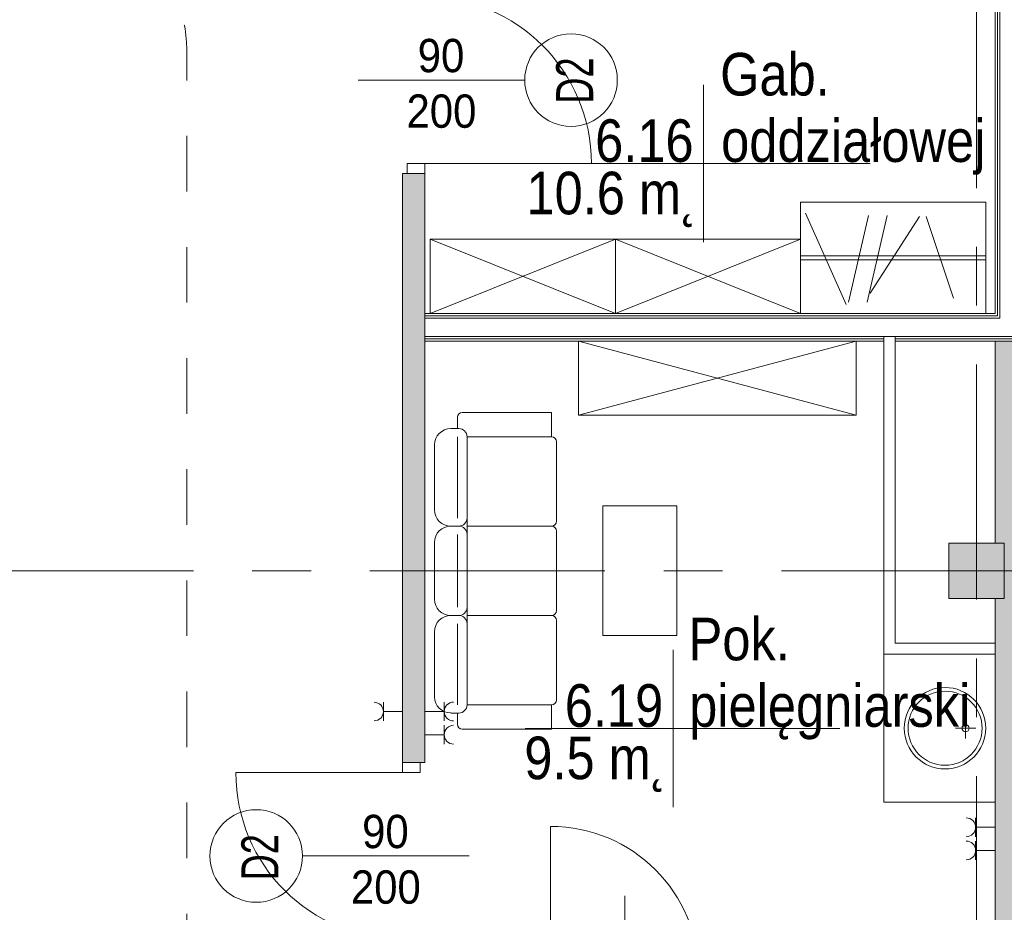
# Model space of a CAD drawing. Header units: centimetres. Extents: x -2424 to 1783, y 5 to 2907.
# Tile 85 of 94: x -529 to 2, y 2144 to 2626. Entities that reach past the tile are written whole.
import ezdxf

# ---------------------------------------------------------------- set-up
doc = ezdxf.new("R2010")
doc.units = ezdxf.units.CM
doc.linetypes.add('Dash', pattern=[60, 30, -30])
doc.linetypes.add('Oś', pattern=[222.25, 127, -31.75, 31.75, -31.75])
for name, color, linetype, lineweight in [('A-ANNO-NOTE', 131, 'Continuous', 9), ('A-AREA-IDEN', 2, 'Continuous', 13), ('A-DETL', 90, 'Continuous', 9), ('A-DETL-GENF', 92, 'Continuous', 13), ('A-DETL-MEDM', 33, 'Continuous', 13), ('A-DOOR', 31, 'Continuous', 13), ('A-WALL', 113, 'Continuous', 13), ('A-WALL-FNSH', 113, 'Continuous', 13), ('E-ELEC-EQPM', 71, 'Continuous', 9), ('I-FURN', 30, 'Continuous', 9), ('P-SANR-FIXT', 6, 'Continuous', 9), ('Q-SPCQ', 91, 'Continuous', 9), ('S-COLS', 52, 'Continuous', 13), ('S-GRID', 1, 'Continuous', 13)]:
    doc.layers.add(name, color=color, linetype=linetype, lineweight=lineweight)
doc.layers.add('A-WALL-PATT', color=111, linetype='Continuous', lineweight=13, plot=False)
doc.styles.add('Arial', font='arial.ttf', dxfattribs={"width": 0.9, "height": 18})
doc.styles.add('Arial_1', font='arial.ttf', dxfattribs={"width": 0.7, "height": 20})
doc.styles.add('Arial_10', font='arial.ttf', dxfattribs={"width": 0.85, "height": 23})

msp = doc.modelspace()

# ---------------------------------------------------------------- hatches: boundary and pattern name
at = {"layer": 'S-COLS', "lineweight": 9}
msp.add_hatch(color=251, dxfattribs=at).paths.add_polyline_path([(2.38, 2313.33), (2.38, 2343.33), (-27.62, 2343.33), (-27.62, 2313.33)], flags=0)

# ---------------------------------------------------------------- linework, layer by layer
at = {"layer": 'A-ANNO-NOTE', "color": 251, "lineweight": 9}
for p, q in [((-346.62, 2593.33), (-256.62, 2593.33)), ((-346.62, 2593.33), (-256.62, 2593.33)), ((-286.62, 2174.33), (-376.62, 2174.33)), ((-286.62, 2174.33), (-376.62, 2174.33)), ((-202.62, 2082.83), (-202.62, 2152.83))]:
    msp.add_line(p, q, dxfattribs=at)
for centre in [(-231.62, 2593.33), (-401.62, 2174.33)]:
    msp.add_circle(centre, 25, dxfattribs=at)
at = {"layer": 'A-AREA-IDEN', "color": 251, "lineweight": 9}
for p, q in [((-160.07, 2590.71), (-160.07, 2548.21)), ((-150.32, 2548.21), (-240.07, 2548.21)), ((-240.07, 2548.21), (-70.07, 2548.21)), ((-160.07, 2548.21), (-160.07, 2505.71)), ((-176.43, 2285.71), (-176.43, 2243.21)), ((-166.68, 2243.21), (-256.43, 2243.21)), ((-256.43, 2243.21), (-86.43, 2243.21)), ((-176.43, 2243.21), (-176.43, 2200.71))]:
    msp.add_line(p, q, dxfattribs=at)
at = {"layer": 'A-DETL', "color": 251, "linetype": 'Dash', "lineweight": 9}
msp.add_open_spline([(-552.77, 2638.57), (-478.91, 2638.57), (-476.08, 2638.57), (-439.12, 2638.57), (-439.12, 2601.62), (-439.12, 2598.79), (-439.12, 2573.54), (-439.12, 1655.82), (-439.12, 1618.87), (-439.12, 1616.04), (-439.12, 1512.36), (-439.12, 1509.53), (-439.12, 1472.57), (-476.08, 1472.57), (-478.91, 1472.57), (-555.62, 1472.57)], degree=3, knots=[0, 0, 0, 0, 1.242892, 2.082132, 2.921372, 3.63261, 13.975949, 24.692511, 35.163852, 36.732804, 37.928533, 39.497485, 40.336725, 41.175965, 42.450024, 42.450024, 42.450024, 42.450024], dxfattribs=at)
at = {"layer": 'A-DETL-GENF', "color": 251, "lineweight": 9}
for p, q in [((-310.62, 2548.33), (-320.12, 2548.33)), ((-320.12, 2548.33), (-320.12, 2542.83)), ((-310.62, 2542.83), (-310.62, 2548.33)), ((-320.12, 2542.83), (-310.62, 2542.83)), ((-322.62, 2224.83), (-322.62, 2219.33)), ((-313.12, 2224.83), (-322.62, 2224.83)), ((-313.12, 2219.33), (-313.12, 2224.83)), ((-322.62, 2219.33), (-313.12, 2219.33))]:
    msp.add_line(p, q, dxfattribs=at)
at = {"layer": 'A-DETL-MEDM', "color": 251, "lineweight": 9}
for p, q in [((-320.12, 2548.33), (-310.62, 2548.33)), ((-320.12, 2542.83), (-320.12, 2548.33)), ((-310.62, 2548.33), (-310.62, 2542.83)), ((-310.62, 2542.83), (-320.12, 2542.83)), ((-322.62, 2219.33), (-322.62, 2224.83)), ((-322.62, 2224.83), (-313.12, 2224.83)), ((-313.12, 2224.83), (-313.12, 2219.33)), ((-313.12, 2219.33), (-322.62, 2219.33))]:
    msp.add_line(p, q, dxfattribs=at)
at = {"layer": 'A-DOOR', "color": 251, "lineweight": 9}
for p, q in [((-310.62, 2548.33), (-220.62, 2548.33)), ((-322.62, 2219.33), (-412.62, 2219.33)), ((-242.62, 2110.33), (-242.62, 2190.33))]:
    msp.add_line(p, q, dxfattribs=at)
for centre, radius, start, end in [((-310.62, 2548.33), 90, 0, 90), ((-322.62, 2219.33), 90, 180, 270), ((-242.62, 2110.33), 80, 0, 90)]:
    msp.add_arc(centre, radius, start, end, dxfattribs=at)
at = {"layer": 'A-WALL', "color": 251, "lineweight": 9}
for p, q in [((-1.37, 2793.33), (-1.37, 2466.08)), ((-0.12, 2793.33), (-0.12, 2464.83)), ((-322.62, 2542.83), (-322.62, 2224.83)), ((-320.12, 2542.83), (-322.62, 2542.83)), ((-310.62, 2467.33), (-310.62, 2542.83)), ((-310.62, 2467.33), (-310.62, 2464.83)), ((-1.37, 2466.08), (-310.62, 2466.08)), ((-0.12, 2464.83), (-310.62, 2464.83)), ((-310.62, 2464.83), (-310.62, 2454.83)), ((-310.62, 2454.83), (-310.62, 2452.33)), ((-62.62, 2454.83), (-310.62, 2454.83)), ((-62.62, 2453.58), (-310.62, 2453.58)), ((-310.62, 2224.83), (-310.62, 2452.33)), ((-56.62, 2454.83), (-62.62, 2454.83)), ((-62.62, 2454.83), (-62.62, 2283.33)), ((139.88, 2454.83), (-56.62, 2454.83)), ((-56.62, 2289.33), (-56.62, 2454.83)), ((139.88, 2453.58), (-56.62, 2453.58)), ((-2.62, 2452.33), (-2.62, 2343.33)), ((-2.62, 2313.33), (-2.62, 2289.33)), ((-2.62, 2289.33), (-56.62, 2289.33)), ((-2.62, 2283.33), (-2.62, 2289.33)), ((-62.62, 2283.33), (-2.62, 2283.33)), ((-2.62, 2283.33), (-2.62, 1863.33)), ((-313.12, 2224.83), (-310.62, 2224.83))]:
    msp.add_line(p, q, dxfattribs=at)
at = {"layer": 'A-WALL-FNSH', "color": 251, "lineweight": 9}
for p, q in [((-2.62, 2793.33), (-2.62, 2467.33)), ((-2.62, 2467.33), (-310.62, 2467.33)), ((-310.62, 2452.33), (-62.62, 2452.33)), ((-56.62, 2452.33), (139.88, 2452.33))]:
    msp.add_line(p, q, dxfattribs=at)
at = {"layer": 'A-WALL-PATT', "color": 251, "linetype": 'Continuous', "lineweight": 9}
msp.add_solid([(-322.62, 2224.83), (-322.62, 2542.83), (-322.62, 2251.25)], dxfattribs=at)
at = {"layer": 'A-WALL-PATT', "color": 251, "linetype": 'Continuous', "lineweight": 9, "extrusion": (0, 0, -1)}
for points in [[(322.62, 2542.83), (322.62, 2224.83), (310.62, 2224.83)], [(322.62, 2542.83), (310.62, 2224.83), (310.62, 2542.83)], [(-2.38, 2343.33), (2.62, 2452.33), (2.62, 2343.33)], [(2.62, 2452.33), (-2.38, 2343.33), (-9.38, 2452.33)], [(-9.38, 2452.33), (-2.38, 2343.33), (-2.38, 2313.33)], [(-9.38, 2452.33), (-2.38, 2313.33), (-8.65, 1871.33)], [(-8.65, 1871.33), (2.62, 2313.33), (2.62, 1871.33)], [(2.62, 2313.33), (-8.65, 1871.33), (-2.38, 2313.33)]]:
    msp.add_solid(points, dxfattribs=at)
at = {"layer": 'E-ELEC-EQPM', "color": 251, "lineweight": 9}
for p, q in [((-332.96, 2257.33), (-332.96, 2247.33)), ((-300.12, 2247.25), (-300.12, 2257.41)), ((-332.96, 2252.33), (-322.62, 2252.33)), ((-300.12, 2252.33), (-310.62, 2252.33)), ((-300.12, 2234.75), (-300.12, 2244.91)), ((-300.12, 2239.83), (-310.62, 2239.83)), ((-13.12, 2194.91), (-13.12, 2184.75)), ((-13.12, 2189.83), (-2.62, 2189.83)), ((-13.12, 2182.41), (-13.12, 2172.25)), ((-13.12, 2177.33), (-2.62, 2177.33))]:
    msp.add_line(p, q, dxfattribs=at)
for centre, radius, start, end in [((-337.96, 2252.33), 5, 270, 90), ((-295.04, 2252.33), 5.08, 90, 270), ((-295.04, 2239.83), 5.08, 90, 270), ((-18.2, 2189.83), 5.08, 270, 90), ((-18.2, 2177.33), 5.08, 270, 90)]:
    msp.add_arc(centre, radius, start, end, dxfattribs=at)
at = {"layer": 'I-FURN', "color": 251, "lineweight": 9}
for p, q in [((-107.62, 2467.33), (-107.62, 2527.33)), ((-107.62, 2527.33), (-7.62, 2527.33)), ((-7.62, 2527.33), (-7.62, 2467.33)), ((-83.03, 2472.14), (-104.99, 2521.47)), ((-81.71, 2473.39), (-70.91, 2520.16)), ((-71.71, 2473.39), (-60.91, 2520.16)), ((-70.04, 2478.34), (-43.47, 2519.63)), ((-25.12, 2475.63), (-39.75, 2519.63)), ((-107.62, 2498.33), (-7.62, 2498.33)), ((-107.62, 2496.33), (-7.62, 2496.33)), ((-292.97, 2405.11), (-292.97, 2411.25)), ((-290.34, 2413.88), (-242.15, 2413.88)), ((-242.15, 2413.88), (-242.15, 2400.72)), ((-296.56, 2405.11), (-292.17, 2405.11)), ((-292.97, 2400.72), (-292.97, 2357.01)), ((-242.15, 2400.72), (-287.78, 2400.72)), ((-287.78, 2400.72), (-287.78, 2352.46)), ((-305.33, 2361.23), (-305.33, 2396.33)), ((-239.52, 2355.09), (-239.52, 2398.09)), ((-292.97, 2356.84), (-292.97, 2362.99)), ((-174.52, 2363.33), (-214.52, 2363.33)), ((-214.52, 2363.33), (-214.52, 2293.33)), ((-174.52, 2293.33), (-174.52, 2363.33)), ((-296.56, 2352.46), (-292.17, 2352.46)), ((-242.15, 2352.46), (-287.78, 2352.46)), ((-287.78, 2352.46), (-287.78, 2304.19)), ((-292.97, 2347.91), (-292.97, 2308.74)), ((-239.52, 2306.83), (-239.52, 2349.82)), ((-305.33, 2312.97), (-305.33, 2343.68)), ((-296.56, 2304.19), (-292.17, 2304.19)), ((-287.78, 2304.19), (-242.15, 2304.19)), ((-287.78, 2304.19), (-287.78, 2255.93)), ((-292.97, 2255.93), (-292.97, 2299.65)), ((-239.52, 2301.56), (-239.52, 2258.56)), ((-305.33, 2260.32), (-305.33, 2295.42)), ((-214.52, 2293.33), (-174.52, 2293.33)), ((-62.62, 2283.33), (-62.62, 2203.33)), ((-287.78, 2255.93), (-242.15, 2255.93)), ((-242.15, 2255.93), (-242.15, 2242.77)), ((-292.17, 2251.54), (-296.56, 2251.54)), ((-292.97, 2251.54), (-292.97, 2245.4)), ((-242.15, 2242.77), (-290.34, 2242.77)), ((-62.62, 2203.33), (-2.62, 2203.33))]:
    msp.add_line(p, q, dxfattribs=at)
for centre, radius, start, end in [((-290.34, 2411.25), 2.63, 90, 180), ((-296.56, 2396.33), 8.77, 90, 180), ((-292.17, 2400.72), 4.39, 0, 90), ((-242.15, 2398.09), 2.63, 0, 90), ((-296.56, 2361.23), 8.77, 180, 270), ((-292.17, 2356.84), 4.39, 270, 0), ((-296.56, 2343.68), 8.77, 90, 180), ((-292.17, 2348.07), 4.39, 0, 90), ((-242.15, 2355.09), 2.63, 270, 0), ((-242.15, 2349.82), 2.63, 0, 90), ((-296.56, 2312.97), 8.77, 180, 270), ((-292.17, 2308.58), 4.39, 270, 0), ((-296.56, 2295.42), 8.77, 90, 180), ((-292.17, 2299.81), 4.39, 0, 90), ((-242.15, 2306.83), 2.63, 270, 0), ((-242.15, 2301.56), 2.63, 0, 90), ((-296.56, 2260.32), 8.77, 180, 270), ((-292.17, 2255.93), 4.39, 270, 0), ((-242.15, 2258.56), 2.63, 270, 0), ((-290.34, 2245.4), 2.63, 180, 270)]:
    msp.add_arc(centre, radius, start, end, dxfattribs=at)
at = {"layer": 'P-SANR-FIXT', "color": 251, "lineweight": 9}
for p, q in [((-18.55, 2237.83), (-18.55, 2248.83)), ((-13.05, 2243.33), (-24.05, 2243.33))]:
    msp.add_line(p, q, dxfattribs=at)
for centre, radius in [((-29.62, 2243.33), 22), ((-29.62, 2243.33), 20), ((-18.55, 2243.33), 1.9)]:
    msp.add_circle(centre, radius, dxfattribs=at)
at = {"layer": 'Q-SPCQ', "color": 251, "lineweight": 9}
for p, q in [((-207.62, 2507.33), (-307.62, 2467.33)), ((-307.62, 2507.33), (-207.62, 2467.33)), ((-307.62, 2467.33), (-307.62, 2507.33)), ((-307.62, 2507.33), (-207.62, 2507.33)), ((-207.62, 2507.33), (-207.62, 2467.33)), ((-107.62, 2507.33), (-207.62, 2467.33)), ((-207.62, 2507.33), (-107.62, 2467.33)), ((-207.62, 2467.33), (-207.62, 2507.33)), ((-207.62, 2507.33), (-107.62, 2507.33)), ((-107.62, 2507.33), (-107.62, 2467.33)), ((-227.62, 2412.33), (-77.62, 2452.33)), ((-77.62, 2412.33), (-227.62, 2452.33)), ((-227.62, 2412.33), (-227.62, 2452.33)), ((-77.62, 2452.33), (-77.62, 2412.33)), ((-77.62, 2412.33), (-227.62, 2412.33))]:
    msp.add_line(p, q, dxfattribs=at)
at = {"layer": 'S-COLS', "color": 251, "lineweight": 9}
for p, q in [((2.38, 2343.33), (-27.62, 2343.33)), ((-27.62, 2343.33), (-27.62, 2313.33)), ((2.38, 2313.33), (2.38, 2343.33)), ((-27.62, 2313.33), (2.38, 2313.33))]:
    msp.add_line(p, q, dxfattribs=at)
at = {"layer": 'S-GRID', "color": 251, "linetype": 'Oś', "lineweight": 9}
for p, q in [((-12.62, 2884.27), (-12.62, 27.13)), ((1342.46, 2328.33), (-1368.76, 2328.33))]:
    msp.add_line(p, q, dxfattribs=at)

# ---------------------------------------------------------------- texts
at = {"layer": 'A-ANNO-NOTE', "color": 251, "lineweight": 9, "style": 'Arial', "width": 0.9}
for s, p in [('90', (-314.42, 2597.56)), ('200', (-320.48, 2567.56)), ('90', (-344.45, 2178.56)), ('200', (-350.51, 2148.56)), ('200', (-350.51, 2148.56))]:
    msp.add_text(s, height=18, dxfattribs=at).set_placement(p)
at = {"layer": 'A-ANNO-NOTE', "color": 251, "lineweight": 9, "style": 'Arial_1', "width": 0.7}
for p in [(-219.66, 2580.54), (-389.66, 2161.17)]:
    msp.add_text('D2', height=20, rotation=90, dxfattribs=at).set_placement(p)
at = {"layer": 'A-AREA-IDEN', "color": 251, "lineweight": 9, "style": 'Arial_10', "width": 0.85}
for s, p in [('Gab.', (-151.09, 2584.99)), ('oddziałowej', (-150.54, 2549.1)), ('6.16', (-218.59, 2549.1)), ('10.6 m˛', (-255.66, 2520.82)), ('Pok.', (-168.12, 2279.99)), ('pielęgniarski', (-167.8, 2244.09)), ('6.19', (-234.99, 2244.09)), ('9.5 m˛', (-256.85, 2215.81))]:
    msp.add_text(s, height=23, dxfattribs=at).set_placement(p)

doc.saveas('drawing.dxf')
